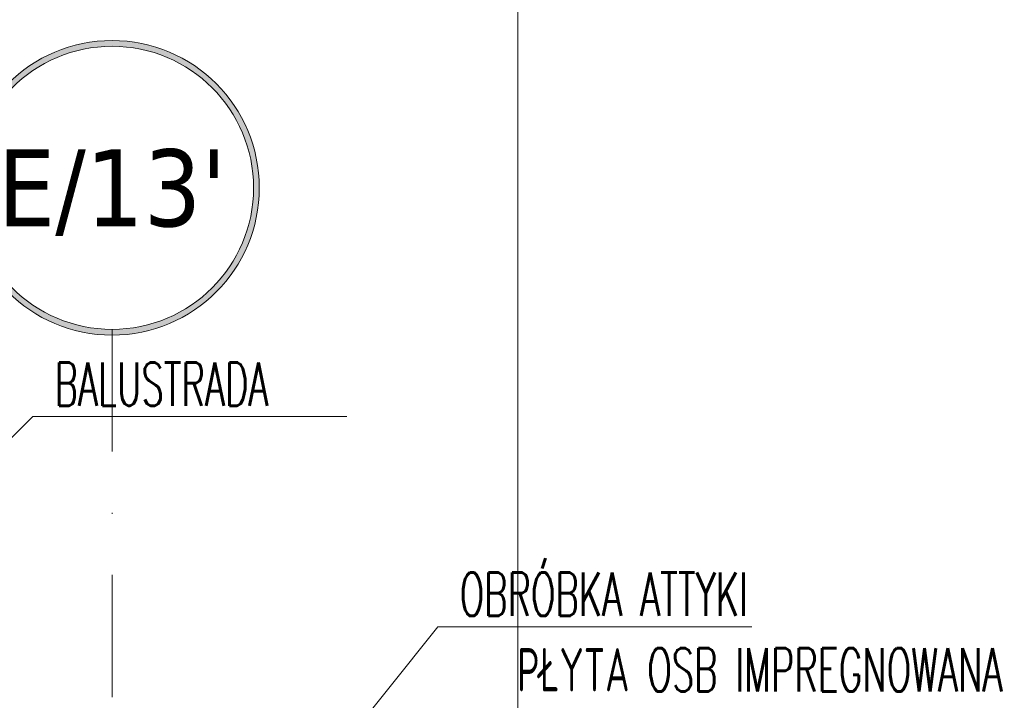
# Model space of a CAD drawing. Header units: millimetres. Extents: x -1427 to 15787, y -1578 to 5789.
# Tile 138 of 146: x 4902 to 5005, y 3780 to 3851. Entities that reach past the tile are written whole.
import ezdxf
from ezdxf.enums import TextEntityAlignment as Align

# ---------------------------------------------------------------- set-up
doc = ezdxf.new("R2010")
doc.units = ezdxf.units.MM
doc.linetypes.add('DASHDOT', pattern=[25.4, 12.7, -6.35, 0, -6.35])
for name, color, linetype, lineweight in [('!! 0_ Opis', 8, 'Continuous', 13), ('!! 1_PROJ widok', 5, 'Continuous', 9), ('0-osie-liniA', 14, 'DASHDOT', 5), ('0-osie-tx', 66, 'Continuous', 9)]:
    doc.layers.add(name, color=color, linetype=linetype, lineweight=lineweight)
doc.styles.add('TAHOMA', font='tahoma.ttf')
doc.styles.add('TXT', font='simplex.shx')

# ---------------------------------------------------------------- blocks, each defined once
blk = doc.blocks.new('*U208')
h = blk.add_hatch(color=256)
edge = h.paths.add_edge_path()
edge.add_arc((0, 0), 30.6, 0, 360)
edge = h.paths.add_edge_path(flags=17)
edge.add_arc((0, 0), 29.4, 0, 360)
for radius in [30.6, 29.4]:
    blk.add_circle((0, 0), radius)
at = {"style": 'TAHOMA', "flags": 8}
blk.add_attdef('ANSICHTSNUMMER', text='', height=16, dxfattribs=at).set_placement((0, 0), align=Align.MIDDLE_CENTER)

msp = doc.modelspace()

# ---------------------------------------------------------------- linework, layer by layer
at = {"layer": '!! 0_ Opis'}
for points in [[(4882.30741, 3788.75571), (4903.60662, 3809.94266), (4936.23933, 3809.94266)], [(4924.51117, 3761.58085), (4945.7015, 3788.10779), (4978.33421, 3788.10779)]]:
    msp.add_lwpolyline(points, dxfattribs=at)
at = {"layer": '!! 1_PROJ widok'}
msp.add_lwpolyline([(4954.00057, 3967.91515), (4954.00057, 3654.82035), (4946.30953, 3654.8229)], dxfattribs=at)
at = {"layer": '0-osie-liniA'}
msp.add_lwpolyline([(4911.84724, 3818.9891), (4911.84724, 3613.43119)], dxfattribs=at)

# ---------------------------------------------------------------- block references
at = {"layer": '0-osie-tx'}
ref = msp.add_blockref('*U208', (4911.84724, 3833.6891), dxfattribs=dict(at, xscale=0.5, yscale=0.5, zscale=0.5, rotation=180))
ref.add_attrib('ANSICHTSNUMMER', "E/13'", dxfattribs={"layer": '0', "height": 8, "style": 'TAHOMA', "flags": 8}).set_placement((4911.84724, 3833.6891), align=Align.MIDDLE_CENTER)

# ---------------------------------------------------------------- texts
at = {"layer": '!! 0_ Opis', "style": 'TXT', "width": 0.6}
for s, p in [('BALUSTRADA', (4905.87237, 3811.05555)), ('OBRÓBKA ATTYKI', (4947.96725, 3789.22068)), ('PŁYTA OSB IMPREGNOWANA', (4953.93872, 3781.38605))]:
    msp.add_text(s, height=4.5, dxfattribs=at).set_placement(p)

doc.saveas('drawing.dxf')
